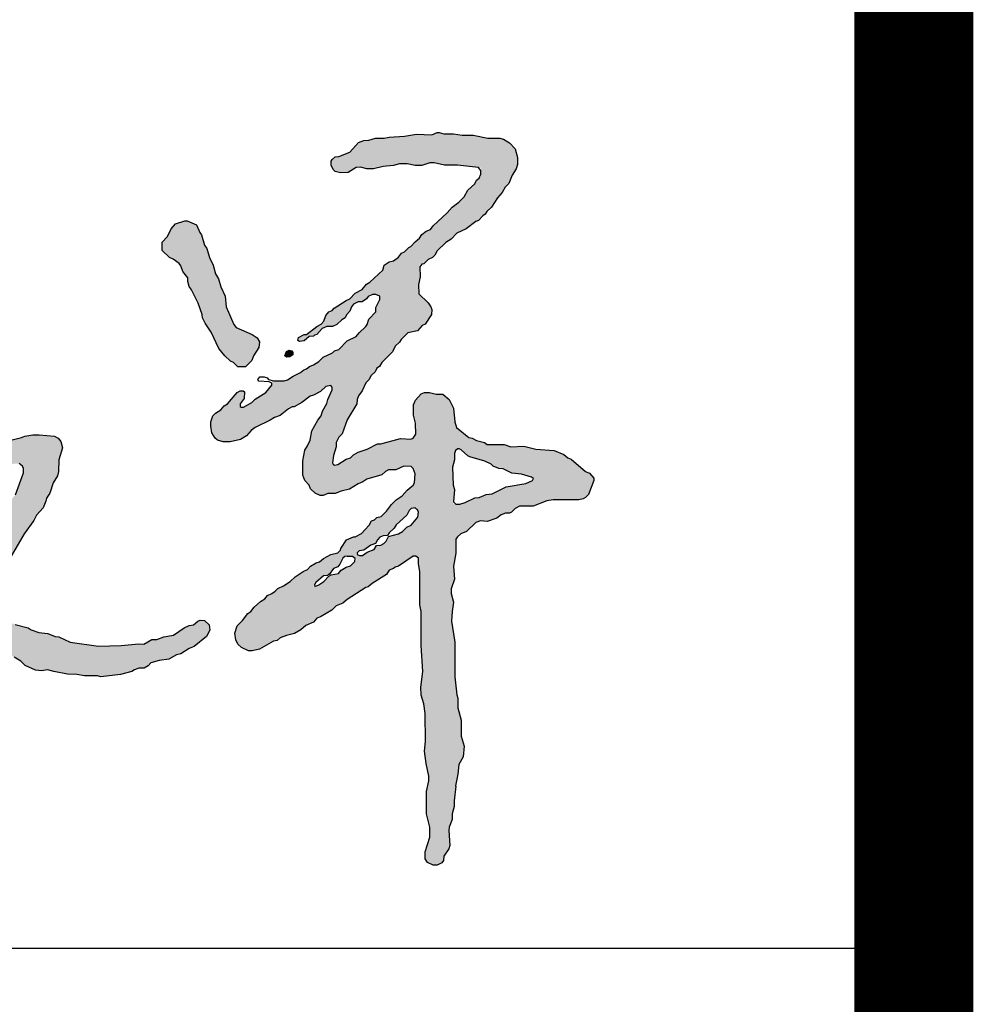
# Model space of a CAD drawing. Extents: x 427948 to 764348, y 274849 to 601549.
# Tile 49 of 212: x 594397 to 595198, y 525402 to 526229. Entities that reach past the tile are written whole.
import ezdxf

# ---------------------------------------------------------------- set-up
doc = ezdxf.new("R2010")
doc.units = 0
doc.header["$LTSCALE"] = 1000
doc.header["$MEASUREMENT"] = 0
doc.layers.get('0').update_dxf_attribs({"linetype": 'CONTINUOUS'})
doc.layers.add('PUB_TITLE', color=4, linetype='CONTINUOUS')

# ---------------------------------------------------------------- blocks, each defined once
blk = doc.blocks.new('谭文军')
at = {"linetype": 'Continuous'}
h = blk.add_hatch(color=256, dxfattribs=at)
h.paths.add_polyline_path([(2707.3, 2346), (2707.3, 2339), (2699.3, 2322), (2699.3, 2313), (2684.3, 2298), (2680.9, 2285.4), (2664.3, 2270), (2658.3, 2262), (2639.3, 2253), (2622.3, 2235), (2613.3, 2232), (2609.3, 2228), (2589.3, 2219), (2580.3, 2210), (2569.3, 2203), (2561.3, 2200), (2555.3, 2195), (2549.3, 2193), (2542.3, 2187), (2527.3, 2180), (2512.3, 2170), (2483.3, 2170), (2483.3, 2161), (2470.3, 2146), (2448.3, 2132), (2441.3, 2125), (2421.2, 2113.1), (2415.2, 2119.1), (2425.3, 2133), (2426.3, 2147), (2423.3, 2149), (2417.3, 2149), (2411.3, 2146), (2391.3, 2122), (2384.3, 2118), (2377.3, 2110), (2366.3, 2103), (2360.3, 2097), (2356.3, 2085), (2356.3, 2076), (2358.3, 2062), (2365.3, 2051), (2370.3, 2047), (2382.3, 2043), (2396.3, 2043), (2418.3, 2048), (2430.3, 2056), (2443.8, 2070.8), (2479.3, 2088), (2488.3, 2094), (2500.3, 2098), (2517.3, 2112), (2525.3, 2116), (2529.3, 2116), (2545.3, 2125), (2562.3, 2138), (2569.3, 2140), (2584.3, 2148), (2595.3, 2158), (2608.3, 2160.6), (2608.3, 2151), (2599.3, 2131), (2597.3, 2123), (2588.3, 2107), (2585.3, 2097), (2578.3, 2088), (2566.3, 2066), (2562.3, 2047), (2557.3, 2035), (2551.3, 2026), (2547.3, 2004), (2547.3, 1974), (2551.3, 1963), (2560.3, 1953), (2563.3, 1946), (2573.3, 1937), (2583.3, 1932), (2589.3, 1932), (2599.3, 1936), (2614.3, 1936), (2627.3, 1941), (2644.3, 1945), (2662.3, 1956), (2672.3, 1960), (2680.3, 1966), (2711.3, 1975), (2722.8, 1985), (2740.3, 1985), (2757.3, 1993), (2774.9, 1991.8), (2780.3, 1977), (2779.2, 1955.4), (2764.3, 1943), (2753.3, 1931), (2741.3, 1923), (2731.3, 1913), (2721.3, 1899), (2710.3, 1888), (2701.3, 1886), (2696.3, 1881), (2690.3, 1879), (2685.3, 1870), (2669.3, 1853), (2656.3, 1846), (2652.3, 1846), (2638.3, 1840), (2626.3, 1822), (2624.4, 1814.1), (2605.3, 1809), (2590.3, 1801), (2582.3, 1794), (2575.3, 1792), (2563.3, 1785), (2557.3, 1778), (2548.3, 1774), (2531.3, 1763), (2521.3, 1753), (2507.3, 1744), (2495.3, 1739), (2487.8, 1730), (2474.3, 1724), (2468.3, 1717), (2459.3, 1712), (2446.3, 1700), (2439.3, 1691), (2433.3, 1687), (2422.3, 1672), (2411.3, 1661), (2406.3, 1646), (2408.3, 1632), (2412.3, 1623), (2420.3, 1616), (2434.3, 1609), (2442.3, 1609), (2457.3, 1613), (2486.3, 1629), (2494.3, 1631), (2500.3, 1636), (2513.3, 1641), (2530.3, 1645), (2543.3, 1653), (2553.3, 1662), (2569.3, 1669), (2576.3, 1677), (2584.3, 1680), (2607.3, 1694), (2616.3, 1703), (2630.3, 1708), (2639.3, 1716), (2678.3, 1741), (2683.3, 1742), (2691.3, 1749), (2721.3, 1768), (2726.3, 1777), (2735.3, 1780), (2739.3, 1783), (2746.3, 1785), (2779.5, 1808.2), (2787.3, 1802), (2787.3, 1790), (2790.3, 1774), (2790.3, 1705), (2793.3, 1691), (2793.3, 1620), (2796.3, 1566), (2792.3, 1534), (2793.3, 1517), (2798.3, 1499), (2801.3, 1479), (2802.3, 1421), (2800.3, 1401), (2803.3, 1375), (2810.5, 1344), (2804.3, 1317), (2804.3, 1271), (2811.3, 1243), (2811.3, 1222), (2801.3, 1192), (2801.3, 1177), (2806.3, 1170), (2818.3, 1164), (2826.3, 1164), (2836.3, 1169), (2839.3, 1174), (2840.3, 1183), (2850.3, 1198), (2852.3, 1205), (2850.1, 1239.7), (2857.3, 1259), (2857.3, 1271), (2861.3, 1286), (2861.3, 1298), (2865.3, 1328), (2864.3, 1329), (2869.3, 1353), (2871.3, 1373), (2880.3, 1389), (2882.3, 1411), (2876.3, 1432), (2876.3, 1465), (2869.3, 1491), (2869.3, 1511), (2867.3, 1518), (2863.3, 1555), (2863.3, 1627), (2856.3, 1671), (2857.3, 1691), (2860.3, 1710), (2853.8, 1733.6), (2862.3, 1758), (2860.3, 1785), (2865.3, 1812), (2865.3, 1843.4), (2875.3, 1852), (2887.3, 1857), (2906.3, 1876), (2916.3, 1879), (2930.3, 1878), (2950.3, 1885), (2963.2, 1895), (2976.3, 1895), (2980.3, 1897), (2988.3, 1905), (2997.3, 1910), (3025.3, 1910), (3054.3, 1921), (3067.3, 1923), (3120.3, 1923), (3129.3, 1925), (3134.3, 1928), (3140.3, 1934), (3151.3, 1963), (3151.3, 1968), (3142.3, 1978), (3134.3, 1982), (3104.3, 2007), (3097.3, 2010), (3089.3, 2017), (3069.3, 2025), (3031.3, 2028), (3006.3, 2034), (2979.3, 2033), (2965.3, 2038), (2930.3, 2038), (2924.3, 2042), (2908.3, 2046), (2899.3, 2051), (2892.3, 2052), (2866.3, 2073), (2863.3, 2085), (2860.3, 2113), (2851.3, 2131), (2838.3, 2142), (2824.3, 2142), (2810.3, 2146), (2800.3, 2146), (2793.3, 2143), (2781.3, 2130), (2777.3, 2120), (2777.3, 2099), (2781.3, 2082), (2782.3, 2059), (2774.7, 2048.8), (2750.3, 2050), (2709.3, 2039), (2702.3, 2039), (2681.3, 2028), (2662.3, 2022), (2652.3, 2016), (2646.3, 2010), (2637.3, 2007), (2616, 1993.2), (2609.1, 1997.9), (2611.3, 2015), (2616.3, 2033), (2616.3, 2042), (2622.3, 2053), (2629.3, 2060), (2639.3, 2089), (2659.3, 2122), (2660.8, 2135.4), (2670.3, 2149), (2678.3, 2166), (2684.3, 2172), (2689.3, 2181), (2697.3, 2189), (2701.3, 2196), (2706.3, 2200), (2711.3, 2208), (2733.3, 2230), (2739.3, 2242), (2748.3, 2250), (2751.3, 2256), (2765.3, 2270), (2785.3, 2274), (2795.3, 2285), (2801.3, 2288), (2814.3, 2308), (2815.3, 2318), (2813.3, 2324), (2807.3, 2332), (2788.3, 2351), (2787.3, 2370), (2791.3, 2386), (2790.1, 2411), (2798.3, 2413), (2807.3, 2422), (2816.3, 2426), (2821.3, 2431), (2826.3, 2440), (2844.3, 2457), (2855.3, 2464), (2867.3, 2477), (2886.3, 2486), (2906.3, 2501), (2912.3, 2503), (2921.3, 2513), (2926.3, 2516), (2929.3, 2522), (2939.3, 2531), (2951.3, 2550), (2961.3, 2561), (2967.3, 2572), (2975.3, 2580), (2982.3, 2597), (2990.3, 2610), (2993.3, 2619), (2993.3, 2634), (2988.3, 2652), (2976.3, 2664), (2964.3, 2672), (2956.3, 2674), (2931.3, 2674), (2901.3, 2680), (2878.3, 2680), (2860.3, 2683), (2840.3, 2683), (2830.3, 2686), (2826.3, 2686), (2815.3, 2681), (2783.3, 2682), (2758.3, 2678), (2726.3, 2676), (2716.3, 2674), (2698.3, 2674), (2684.3, 2670), (2674.3, 2669), (2663.3, 2665), (2645.3, 2645), (2622.3, 2636), (2614.3, 2635), (2608.3, 2630), (2606.3, 2626), (2606.3, 2618), (2610.3, 2609), (2614.3, 2605), (2625.3, 2602), (2641.3, 2603), (2662.5, 2615.5), (2680.3, 2610), (2694.3, 2610), (2714.3, 2615), (2735.3, 2617), (2748.3, 2621), (2764.3, 2621), (2780.3, 2617), (2794.3, 2617), (2815, 2624.3), (2841.3, 2618), (2868.3, 2618), (2917.3, 2612.4), (2917.3, 2594.2), (2908.3, 2587), (2904.3, 2579), (2890.3, 2566), (2882.3, 2552), (2871.3, 2541), (2857.3, 2531), (2847.3, 2519), (2818.3, 2492), (2812.3, 2484), (2803.3, 2481), (2794.3, 2474), (2789.3, 2466), (2780.3, 2459), (2771.3, 2449), (2767.3, 2447), (2758.3, 2438), (2752.3, 2435), (2746.3, 2427), (2735.3, 2419), (2726.3, 2417), (2716.3, 2410), (2713.3, 2400), (2686.3, 2375), (2679.3, 2371), (2670.3, 2360), (2656.3, 2352), (2645.3, 2340), (2637.3, 2337), (2612.3, 2321), (2608.3, 2316), (2601.3, 2313), (2595.3, 2306), (2590.2, 2290.7), (2576.3, 2283), (2555.3, 2266), (2550.3, 2266), (2538.3, 2260), (2537.3, 2254), (2540.3, 2252), (2550.3, 2253), (2560.3, 2262), (2569.3, 2263), (2571.3, 2265), (2576.3, 2266), (2587.3, 2279), (2597.3, 2283), (2609.3, 2283), (2618.3, 2287), (2628.3, 2297), (2635.3, 2301), (2638.3, 2307), (2645.3, 2315), (2649.5, 2327.6), (2662.3, 2334), (2670.3, 2334), (2679.3, 2340), (2686.5, 2349), (2699.3, 2349)])
h.paths.add_polyline_path([(2890.3, 2014), (2894.3, 2012), (2925.3, 2003), (2938.3, 1997), (2942.3, 1993), (2954.3, 1988), (2963.3, 1987), (2981.3, 1978), (3001.3, 1976), (3027.1, 1968.6), (3024.3, 1963), (3010.3, 1957), (2969.3, 1950), (2940.3, 1935), (2928.3, 1934), (2913.3, 1928), (2904.3, 1927), (2884.3, 1917), (2873.3, 1914), (2859.9, 1914), (2862.3, 1944), (2859.3, 1953), (2858.3, 1991), (2862.3, 2006), (2862.3, 2023.4), (2871, 2030.3), (2873.3, 2028), (2876.3, 2027)], flags=16)
h.paths.add_polyline_path([(2786.3, 1887), (2772.3, 1870), (2763.3, 1866), (2750.3, 1852.9), (2725.3, 1847), (2718.7, 1833.7), (2709.3, 1829), (2700.3, 1828), (2695.3, 1820), (2681.3, 1814), (2669.2, 1805.5), (2657.5, 1810.1), (2664.3, 1817), (2674.3, 1818), (2688.3, 1829), (2698.3, 1832), (2704.2, 1843.6), (2714.3, 1848), (2723.3, 1849), (2726.3, 1854), (2737.3, 1864), (2741.3, 1871), (2763.3, 1891), (2770.2, 1904.7), (2783.6, 1906.4), (2787.3, 1897)], flags=16)
h.paths.add_polyline_path([(2650.3, 1805), (2659.3, 1799), (2646.3, 1786), (2637.3, 1783), (2627.3, 1777), (2621.3, 1770), (2606.3, 1767), (2601.3, 1764), (2591.3, 1753), (2580.3, 1746), (2568.7, 1741.6), (2574.3, 1751), (2590.3, 1765), (2599.3, 1766), (2600.3, 1768), (2602.3, 1768), (2611.3, 1780), (2620.3, 1784), (2624.3, 1789), (2631.5, 1804.4), (2639.3, 1806), (2640.3, 1805)], flags=16)
for points in [[(2377.3, 2365), (2372.3, 2382), (2366.3, 2392), (2361.3, 2410), (2353.3, 2426), (2348.3, 2445), (2343.3, 2452), (2337.3, 2473), (2333.3, 2478), (2326.3, 2494), (2307.3, 2502), (2302.3, 2502), (2283.3, 2496), (2274.3, 2486), (2266.3, 2470), (2255.3, 2458), (2255.3, 2441), (2270.3, 2426), (2278.3, 2423), (2293.4, 2411.7), (2298.3, 2397), (2308.3, 2384), (2308.3, 2376), (2311.3, 2366), (2316.3, 2359), (2330.3, 2331), (2338.3, 2308), (2339.3, 2301), (2344.3, 2290), (2357.3, 2271), (2373.3, 2237), (2385.3, 2222), (2397.3, 2211), (2403.3, 2208), (2412.3, 2199), (2428.3, 2199), (2441.3, 2212), (2445.3, 2222), (2456.3, 2239), (2457.3, 2251), (2452.3, 2259), (2442.3, 2266), (2406.3, 2282.4), (2388.3, 2324), (2386.3, 2346)], [(2526.3, 2229), (2524.3, 2232), (2519.3, 2234), (2513.3, 2231), (2510.3, 2222), (2513.3, 2219), (2520.3, 2220), (2526.3, 2224)]]:
    blk.add_hatch(color=256, dxfattribs=at).paths.add_polyline_path(points)
h = blk.add_hatch(color=256, dxfattribs=at)
h.paths.add_polyline_path([(1886.1, 2030), (1868.1, 2025), (1860.1, 2021), (1842.1, 2017), (1826.1, 2007), (1803.1, 2000), (1799.1, 1996), (1790.1, 1992), (1774.1, 1981), (1766.1, 1979), (1757.1, 1974), (1748.1, 1967), (1739.1, 1963), (1737.1, 1960), (1723.1, 1954), (1713.1, 1953), (1699.1, 1942), (1685.1, 1936), (1679.1, 1936), (1652.1, 1928), (1641.1, 1928), (1628.1, 1933), (1616.1, 1944), (1606.1, 1945), (1599.1, 1942), (1588.1, 1929), (1587.1, 1922), (1590.1, 1906), (1590.1, 1895), (1597.1, 1881), (1605.1, 1873), (1612.1, 1870), (1629.1, 1870), (1641.1, 1873), (1670.1, 1873), (1690.1, 1881), (1711.1, 1885), (1729.1, 1894), (1734.1, 1895), (1753.1, 1906), (1760.1, 1908), (1787.1, 1923), (1791.1, 1927), (1814.1, 1936), (1830.1, 1947), (1838.1, 1950), (1844.1, 1955), (1860.1, 1960), (1875.1, 1968), (1900.1, 1974), (1907.1, 1980), (1918.1, 1985), (1927.1, 1986), (1935.1, 1992), (1947.1, 1998), (1963.1, 1998), (1968.8, 1983.8), (1951.1, 1933), (1944.1, 1926), (1942.1, 1921), (1929.1, 1909), (1925.1, 1903), (1922.1, 1894), (1913.1, 1880), (1902.1, 1857), (1879.1, 1828), (1875.1, 1818), (1861.1, 1803), (1854.1, 1787.4), (1842.1, 1777), (1839.1, 1769), (1832.1, 1762), (1827.1, 1753), (1824.1, 1743), (1795.4, 1710), (1781.1, 1710), (1766.1, 1725), (1760.1, 1728), (1739.1, 1732), (1728.1, 1737), (1691.1, 1742), (1678.1, 1747), (1670.1, 1752), (1665.1, 1752), (1643.1, 1764), (1632.1, 1764), (1616.1, 1758), (1602.1, 1746), (1595.1, 1730), (1588.1, 1722), (1583.1, 1712), (1581.1, 1704), (1582.1, 1692), (1576.1, 1678), (1576.1, 1671), (1581.2, 1653.4), (1575.1, 1639), (1574.1, 1632), (1577.1, 1613), (1576.1, 1599), (1579.1, 1576), (1585.1, 1559), (1585.1, 1553), (1587.1, 1549), (1587.1, 1541), (1592.1, 1518), (1599.1, 1501), (1615.1, 1484), (1626.1, 1475), (1633.1, 1473), (1640.1, 1465), (1655.1, 1459), (1667.1, 1459), (1682.1, 1465), (1690.1, 1475), (1698.1, 1479), (1708.1, 1490), (1710.1, 1496), (1726.1, 1519), (1736.1, 1529), (1737.1, 1532), (1749.1, 1543), (1751.1, 1548), (1764.1, 1565), (1778.1, 1590), (1795.1, 1607), (1802.1, 1617), (1810.1, 1625), (1818.1, 1630), (1829.1, 1631), (1855.1, 1624), (1877.1, 1621), (1899.1, 1615), (1913.1, 1609), (1920.1, 1604), (1943, 1598.9), (1962.1, 1588), (1971.1, 1579), (1992.1, 1569), (2005.1, 1568), (2017.1, 1570), (2030.1, 1566), (2059.1, 1561), (2078.1, 1560), (2094.1, 1557), (2121.1, 1557), (2128.1, 1555), (2169.1, 1560), (2192.1, 1566), (2202.6, 1573), (2218.1, 1573), (2226.1, 1578), (2232.1, 1584), (2249.1, 1589), (2269.1, 1592), (2285.1, 1601), (2294.1, 1603), (2311.1, 1614), (2322.1, 1618), (2347.1, 1639), (2354.1, 1652), (2353.1, 1663), (2343.1, 1672), (2334.1, 1673), (2329.1, 1671), (2320.1, 1663), (2311.1, 1662), (2301.1, 1657), (2279.1, 1642), (2259.1, 1638), (2244.1, 1633), (2234.1, 1633), (2217.1, 1623), (2207.1, 1624), (2170.1, 1620), (2123.1, 1619), (2064.1, 1627), (2041.1, 1638), (2033.1, 1639), (2018.1, 1645), (1999.1, 1647), (1983.1, 1653), (1977.1, 1657), (1950.1, 1664), (1921.1, 1675), (1903.1, 1677), (1874.1, 1685), (1867.1, 1685), (1858.3, 1691.3), (1866.1, 1703), (1869.1, 1711), (1890.1, 1737), (1898.1, 1743), (1903.1, 1755), (1914.1, 1767), (1916.1, 1776), (1922.1, 1782), (1927.1, 1791), (1942.1, 1806), (1969.1, 1852), (1989.1, 1880), (1994.1, 1891), (2008.1, 1906), (2014.1, 1920), (2015.1, 1926), (2022.1, 1937), (2029.1, 1958), (2038.1, 1973), (2040.1, 1982), (2041.1, 2006), (2048.1, 2031), (2045.1, 2044), (2039.1, 2051), (2032.1, 2055), (2000.1, 2058), (1987.1, 2058), (1970.1, 2055), (1963.1, 2052), (1941.1, 2047), (1931.1, 2047), (1908.1, 2042)])
h.paths.add_polyline_path([(1749.1, 1664), (1758.5, 1657.3), (1754.3, 1646.9), (1743.1, 1637), (1732.1, 1617), (1716.1, 1601), (1712.1, 1593), (1703.1, 1587), (1698.1, 1570), (1688.1, 1562), (1685.1, 1554), (1668.1, 1533), (1666.1, 1528), (1654.9, 1518.1), (1630.1, 1544), (1621.1, 1558.1), (1621.1, 1575), (1613.1, 1592), (1613.1, 1600), (1607, 1614.7), (1611.1, 1627), (1611.1, 1637), (1609.1, 1642), (1598.1, 1655), (1600.1, 1662), (1599.1, 1677), (1605.1, 1690), (1606.1, 1700), (1614.1, 1711.1), (1619.1, 1706), (1629.1, 1698), (1636.1, 1695), (1656.1, 1692), (1675.1, 1683), (1699.1, 1676), (1712.1, 1675), (1725.1, 1668), (1737.1, 1664)], flags=16)
for points in [[(2826.3, 2686), (2830.3, 2686), (2840.3, 2683), (2860.3, 2683), (2878.3, 2680), (2901.3, 2680), (2931.3, 2674), (2956.3, 2674), (2964.3, 2672), (2976.3, 2664), (2988.3, 2652), (2993.3, 2634), (2993.3, 2619), (2990.3, 2610), (2982.3, 2597), (2975.3, 2580), (2967.3, 2572), (2961.3, 2561), (2951.3, 2550), (2939.3, 2531), (2929.3, 2522), (2926.3, 2516), (2921.3, 2513), (2912.3, 2503), (2906.3, 2501), (2886.3, 2486), (2867.3, 2477), (2855.3, 2464), (2844.3, 2457), (2826.3, 2440), (2821.3, 2431), (2816.3, 2426), (2807.3, 2422), (2798.3, 2413), (2794.3, 2412), (2790.3, 2407), (2791.3, 2386), (2787.3, 2370), (2788.3, 2351), (2807.3, 2332), (2813.3, 2324), (2815.3, 2318), (2814.3, 2308), (2801.3, 2288), (2795.3, 2285), (2785.3, 2274), (2765.3, 2270), (2751.3, 2256), (2748.3, 2250), (2739.3, 2242), (2733.3, 2230), (2711.3, 2208), (2706.3, 2200), (2701.3, 2196), (2697.3, 2189), (2689.3, 2181), (2684.3, 2172), (2678.3, 2166), (2670.3, 2149), (2663.3, 2139), (2660.3, 2131), (2659.3, 2122), (2639.3, 2089), (2629.3, 2060), (2622.3, 2053), (2616.3, 2042), (2616.3, 2033), (2611.3, 2015), (2609.3, 2000), (2610.3, 1997), (2613.3, 1995), (2620.3, 1996), (2637.3, 2007), (2646.3, 2010), (2652.3, 2016), (2662.3, 2022), (2681.3, 2028), (2702.3, 2039), (2709.3, 2039), (2750.3, 2050), (2771.3, 2049), (2776.3, 2051), (2782.3, 2059), (2781.3, 2082), (2777.3, 2099), (2777.3, 2120), (2781.3, 2130), (2793.3, 2143), (2800.3, 2146), (2810.3, 2146), (2824.3, 2142), (2838.3, 2142), (2851.3, 2131), (2860.3, 2113), (2863.3, 2085), (2866.3, 2073), (2892.3, 2052), (2899.3, 2051), (2908.3, 2046), (2924.3, 2042), (2930.3, 2038), (2965.3, 2038), (2979.3, 2033), (3006.3, 2034), (3031.3, 2028), (3069.3, 2025), (3089.3, 2017), (3097.3, 2010), (3104.3, 2007), (3134.3, 1982), (3142.3, 1978), (3151.3, 1968), (3151.3, 1963), (3140.3, 1934), (3134.3, 1928), (3129.3, 1925), (3120.3, 1923), (3067.3, 1923), (3054.3, 1921), (3025.3, 1910), (2997.3, 1910), (2988.3, 1905), (2980.3, 1897), (2976.3, 1895), (2968.3, 1895), (2959.3, 1892), (2950.3, 1885), (2930.3, 1878), (2916.3, 1879), (2906.3, 1876), (2887.3, 1857), (2875.3, 1852), (2868.3, 1846), (2865.3, 1841), (2865.3, 1812), (2860.3, 1785), (2862.3, 1758), (2855.3, 1738), (2855.3, 1728), (2860.3, 1710), (2857.3, 1691), (2856.3, 1671), (2863.3, 1627), (2863.3, 1555), (2867.3, 1518), (2869.3, 1511), (2869.3, 1491), (2876.3, 1465), (2876.3, 1432), (2882.3, 1411), (2880.3, 1389), (2871.3, 1373), (2869.3, 1353), (2864.3, 1329), (2865.3, 1328), (2861.3, 1298), (2861.3, 1286), (2857.3, 1271), (2857.3, 1259), (2851.3, 1243), (2850.3, 1236), (2852.3, 1205), (2850.3, 1198), (2840.3, 1183), (2839.3, 1174), (2836.3, 1169), (2826.3, 1164), (2818.3, 1164), (2806.3, 1170), (2801.3, 1177), (2801.3, 1192), (2811.3, 1222), (2811.3, 1243), (2804.3, 1271), (2804.3, 1317), (2809.3, 1339), (2809.3, 1349), (2803.3, 1375), (2800.3, 1401), (2802.3, 1421), (2801.3, 1479), (2798.3, 1499), (2793.3, 1517), (2792.3, 1534), (2796.3, 1566), (2793.3, 1620), (2793.3, 1691), (2790.3, 1705), (2790.3, 1774), (2787.3, 1790), (2787.3, 1802), (2782.3, 1806), (2776.3, 1806), (2746.3, 1785), (2739.3, 1783), (2735.3, 1780), (2726.3, 1777), (2721.3, 1768), (2691.3, 1749), (2683.3, 1742), (2678.3, 1741), (2639.3, 1716), (2630.3, 1708), (2616.3, 1703), (2607.3, 1694), (2584.3, 1680), (2576.3, 1677), (2569.3, 1669), (2553.3, 1662), (2543.3, 1653), (2530.3, 1645), (2513.3, 1641), (2500.3, 1636), (2494.3, 1631), (2486.3, 1629), (2457.3, 1613), (2442.3, 1609), (2434.3, 1609), (2420.3, 1616), (2412.3, 1623), (2408.3, 1632), (2406.3, 1646), (2411.3, 1661), (2422.3, 1672), (2433.3, 1687), (2439.3, 1691), (2446.3, 1700), (2459.3, 1712), (2468.3, 1717), (2474.3, 1724), (2483.3, 1728), (2490.3, 1733), (2495.3, 1739), (2507.3, 1744), (2521.3, 1753), (2531.3, 1763), (2548.3, 1774), (2557.3, 1778), (2563.3, 1785), (2575.3, 1792), (2582.3, 1794), (2590.3, 1801), (2605.3, 1809), (2620.3, 1813), (2625.3, 1818), (2626.3, 1822), (2638.3, 1840), (2652.3, 1846), (2656.3, 1846), (2669.3, 1853), (2685.3, 1870), (2690.3, 1879), (2696.3, 1881), (2701.3, 1886), (2710.3, 1888), (2721.3, 1899), (2731.3, 1913), (2741.3, 1923), (2753.3, 1931), (2764.3, 1943), (2776.3, 1953), (2779.3, 1958), (2780.3, 1977), (2776.3, 1988), (2772.3, 1992), (2757.3, 1993), (2740.3, 1985), (2725.3, 1985), (2719.3, 1982), (2711.3, 1975), (2680.3, 1966), (2672.3, 1960), (2662.3, 1956), (2644.3, 1945), (2627.3, 1941), (2614.3, 1936), (2599.3, 1936), (2589.3, 1932), (2583.3, 1932), (2573.3, 1937), (2563.3, 1946), (2560.3, 1953), (2551.3, 1963), (2547.3, 1974), (2547.3, 2004), (2551.3, 2026), (2557.3, 2035), (2562.3, 2047), (2566.3, 2066), (2578.3, 2088), (2585.3, 2097), (2588.3, 2107), (2597.3, 2123), (2599.3, 2131), (2608.3, 2151), (2608.3, 2157), (2605.3, 2160), (2595.3, 2158), (2584.3, 2148), (2569.3, 2140), (2562.3, 2138), (2545.3, 2125), (2529.3, 2116), (2525.3, 2116), (2517.3, 2112), (2500.3, 2098), (2488.3, 2094), (2479.3, 2088), (2448.3, 2073), (2440.3, 2067), (2430.3, 2056), (2418.3, 2048), (2396.3, 2043), (2382.3, 2043), (2370.3, 2047), (2365.3, 2051), (2358.3, 2062), (2356.3, 2076), (2356.3, 2085), (2360.3, 2097), (2366.3, 2103), (2377.3, 2110), (2384.3, 2118), (2391.3, 2122), (2411.3, 2146), (2417.3, 2149), (2423.3, 2149), (2426.3, 2147), (2425.3, 2133), (2417.3, 2122), (2417.3, 2117), (2419.3, 2115), (2424.3, 2115), (2441.3, 2125), (2448.3, 2132), (2470.3, 2146), (2483.3, 2161), (2483.3, 2165), (2477.3, 2168), (2456.3, 2169), (2454.3, 2173), (2458.3, 2178), (2467.3, 2178), (2473.3, 2176), (2476.3, 2173), (2486.3, 2170), (2508.3, 2170), (2515.3, 2172), (2527.3, 2180), (2542.3, 2187), (2549.3, 2193), (2555.3, 2195), (2561.3, 2200), (2569.3, 2203), (2580.3, 2210), (2589.3, 2219), (2609.3, 2228), (2613.3, 2232), (2622.3, 2235), (2639.3, 2253), (2658.3, 2262), (2664.3, 2270), (2678.3, 2283), (2681.3, 2287), (2684.3, 2298), (2699.3, 2313), (2699.3, 2322), (2707.3, 2339), (2707.3, 2346), (2699.3, 2349), (2692.3, 2349), (2683.3, 2345), (2679.3, 2340), (2670.3, 2334), (2662.3, 2334), (2652.3, 2329), (2648.3, 2324), (2645.3, 2315), (2638.3, 2307), (2635.3, 2301), (2628.3, 2297), (2618.3, 2287), (2609.3, 2283), (2597.3, 2283), (2587.3, 2279), (2576.3, 2266), (2571.3, 2265), (2569.3, 2263), (2560.3, 2262), (2550.3, 2253), (2540.3, 2252), (2537.3, 2254), (2538.3, 2260), (2550.3, 2266), (2555.3, 2266), (2576.3, 2283), (2585.3, 2288), (2591.3, 2294), (2595.3, 2306), (2601.3, 2313), (2608.3, 2316), (2612.3, 2321), (2637.3, 2337), (2645.3, 2340), (2656.3, 2352), (2670.3, 2360), (2679.3, 2371), (2686.3, 2375), (2713.3, 2400), (2716.3, 2410), (2726.3, 2417), (2735.3, 2419), (2746.3, 2427), (2752.3, 2435), (2758.3, 2438), (2767.3, 2447), (2771.3, 2449), (2780.3, 2459), (2789.3, 2466), (2794.3, 2474), (2803.3, 2481), (2812.3, 2484), (2818.3, 2492), (2847.3, 2519), (2857.3, 2531), (2871.3, 2541), (2882.3, 2552), (2890.3, 2566), (2904.3, 2579), (2908.3, 2587), (2913.3, 2591), (2917.3, 2599), (2917.3, 2607), (2912.3, 2613), (2868.3, 2618), (2841.3, 2618), (2820.3, 2623), (2811.3, 2623), (2794.3, 2617), (2780.3, 2617), (2764.3, 2621), (2748.3, 2621), (2735.3, 2617), (2714.3, 2615), (2694.3, 2610), (2680.3, 2610), (2667.3, 2614), (2658.3, 2613), (2641.3, 2603), (2625.3, 2602), (2614.3, 2605), (2610.3, 2609), (2606.3, 2618), (2606.3, 2626), (2608.3, 2630), (2614.3, 2635), (2622.3, 2636), (2645.3, 2645), (2663.3, 2665), (2674.3, 2669), (2684.3, 2670), (2698.3, 2674), (2716.3, 2674), (2726.3, 2676), (2758.3, 2678), (2783.3, 2682), (2815.3, 2681), (2826.3, 2686)], [(2302.3, 2502), (2307.3, 2502), (2326.3, 2494), (2333.3, 2478), (2337.3, 2473), (2343.3, 2452), (2348.3, 2445), (2353.3, 2426), (2361.3, 2410), (2366.3, 2392), (2372.3, 2382), (2377.3, 2365), (2386.3, 2346), (2388.3, 2324), (2404.3, 2287), (2409.3, 2281), (2442.3, 2266), (2452.3, 2259), (2457.3, 2251), (2456.3, 2239), (2445.3, 2222), (2441.3, 2212), (2428.3, 2199), (2412.3, 2199), (2403.3, 2208), (2397.3, 2211), (2385.3, 2222), (2373.3, 2237), (2357.3, 2271), (2344.3, 2290), (2339.3, 2301), (2338.3, 2308), (2330.3, 2331), (2316.3, 2359), (2311.3, 2366), (2308.3, 2376), (2308.3, 2384), (2298.3, 2397), (2294.3, 2409), (2290.3, 2414), (2278.3, 2423), (2270.3, 2426), (2255.3, 2441), (2255.3, 2458), (2266.3, 2470), (2274.3, 2486), (2283.3, 2496), (2302.3, 2502)], [(2519.3, 2234), (2524.3, 2232), (2526.3, 2229), (2526.3, 2224), (2520.3, 2220), (2513.3, 2219), (2510.3, 2222), (2513.3, 2231), (2519.3, 2234)], [(1987.1, 2058), (2000.1, 2058), (2032.1, 2055), (2039.1, 2051), (2045.1, 2044), (2048.1, 2031), (2041.1, 2006), (2040.1, 1982), (2038.1, 1973), (2029.1, 1958), (2022.1, 1937), (2015.1, 1926), (2014.1, 1920), (2008.1, 1906), (1994.1, 1891), (1989.1, 1880), (1969.1, 1852), (1942.1, 1806)], [(1950.1, 1664), (1977.1, 1657), (1983.1, 1653), (1999.1, 1647), (2018.1, 1645), (2033.1, 1639), (2041.1, 1638), (2064.1, 1627), (2123.1, 1619), (2170.1, 1620), (2207.1, 1624), (2217.1, 1623), (2234.1, 1633), (2244.1, 1633), (2259.1, 1638), (2279.1, 1642), (2301.1, 1657), (2311.1, 1662), (2320.1, 1663), (2329.1, 1671), (2334.1, 1673), (2343.1, 1672), (2353.1, 1663), (2354.1, 1652), (2347.1, 1639), (2322.1, 1618), (2311.1, 1614), (2294.1, 1603), (2285.1, 1601), (2269.1, 1592), (2249.1, 1589), (2232.1, 1584), (2226.1, 1578), (2218.1, 1573), (2207.1, 1573), (2198.1, 1570), (2192.1, 1566), (2169.1, 1560), (2128.1, 1555), (2121.1, 1557), (2094.1, 1557), (2078.1, 1560), (2059.1, 1561), (2030.1, 1566), (2017.1, 1570), (2005.1, 1568), (1992.1, 1569), (1971.1, 1579), (1962.1, 1588), (1948.1, 1596)], [(1951.1, 1933), (1967.1, 1979), (1967.1, 1988), (1965.1, 1993), (1958.1, 1998)], [(1941.1, 2047), (1963.1, 2052), (1970.1, 2055), (1987.1, 2058)], [(2873.3, 2028), (2872.3, 2029), (2869.3, 2029), (2864.3, 2025), (2862.3, 2019), (2862.3, 2006), (2858.3, 1991), (2859.3, 1953), (2862.3, 1944), (2860.3, 1919), (2865.3, 1914), (2873.3, 1914), (2884.3, 1917), (2904.3, 1927), (2913.3, 1928), (2928.3, 1934), (2940.3, 1935), (2969.3, 1950), (3010.3, 1957), (3024.3, 1963), (3026.3, 1967), (3022.3, 1970), (3001.3, 1976), (2981.3, 1978), (2963.3, 1987), (2954.3, 1988), (2942.3, 1993), (2938.3, 1997), (2925.3, 2003), (2894.3, 2012), (2890.3, 2014), (2876.3, 2027), (2873.3, 2028)], [(2781.3, 1905), (2780.3, 1906), (2772.3, 1905), (2768.3, 1901), (2763.3, 1891), (2741.3, 1871), (2737.3, 1864), (2726.3, 1854), (2723.3, 1849), (2714.3, 1848), (2707.3, 1845), (2702.3, 1840), (2698.3, 1832), (2688.3, 1829), (2674.3, 1818), (2664.3, 1817), (2660.3, 1813), (2660.3, 1809), (2665.3, 1807), (2671.3, 1807), (2681.3, 1814), (2695.3, 1820), (2700.3, 1828), (2709.3, 1829), (2715.3, 1832), (2720.3, 1837), (2725.3, 1847), (2746.3, 1852), (2754.3, 1857), (2763.3, 1866), (2772.3, 1870), (2786.3, 1887), (2787.3, 1897), (2785.3, 1902), (2781.3, 1905)], [(2640.3, 1805), (2639.3, 1806), (2634.3, 1805), (2630.3, 1802), (2624.3, 1789), (2620.3, 1784), (2611.3, 1780), (2602.3, 1768), (2600.3, 1768), (2599.3, 1766), (2590.3, 1765), (2574.3, 1751), (2571.3, 1746), (2572.3, 1743), (2580.3, 1746), (2591.3, 1753), (2601.3, 1764), (2606.3, 1767), (2621.3, 1770), (2627.3, 1777), (2637.3, 1783), (2646.3, 1786), (2655.3, 1795), (2656.3, 1801), (2650.3, 1805), (2640.3, 1805)]]:
    blk.add_lwpolyline(points, dxfattribs=at)
blk = doc.blocks.new('24')
at = {"color": 4}
blk.add_line((-1110888.91, 145318.87), (-1110888.91, 202718.87), dxfattribs=at)
at = {"layer": 'PUB_TITLE'}
for p, q in [((-1110888.91, 145318.87), (-1110888.91, 202718.87)), ((-1116488.91, 157318.87), (-1110888.91, 157318.87))]:
    blk.add_line(p, q, dxfattribs=at)
at = {"layer": 'PUB_TITLE', "linetype": 'Continuous', "const_width": 100}
blk.add_lwpolyline([(-1191488.91, 145318.87), (-1110888.91, 145318.87), (-1110888.91, 202718.87), (-1191488.91, 202718.87)], close=True, dxfattribs=at)
at = {"layer": 'PUB_TITLE', "linetype": 'Continuous', "const_width": 80}
blk.add_lwpolyline([(-1110888.91, 145318.87), (-1110888.91, 202718.87)], dxfattribs=at)
at = {"linetype": 'Continuous', "xscale": 0.4043519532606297, "yscale": 0.4043519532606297, "zscale": 0.4043519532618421}
blk.add_blockref('谭文军', (-1112431.83, 156917.98), dxfattribs=at)

msp = doc.modelspace()

# ---------------------------------------------------------------- block references
msp.add_blockref('24', (1706036.93, 368130.48))

doc.saveas('drawing.dxf')
